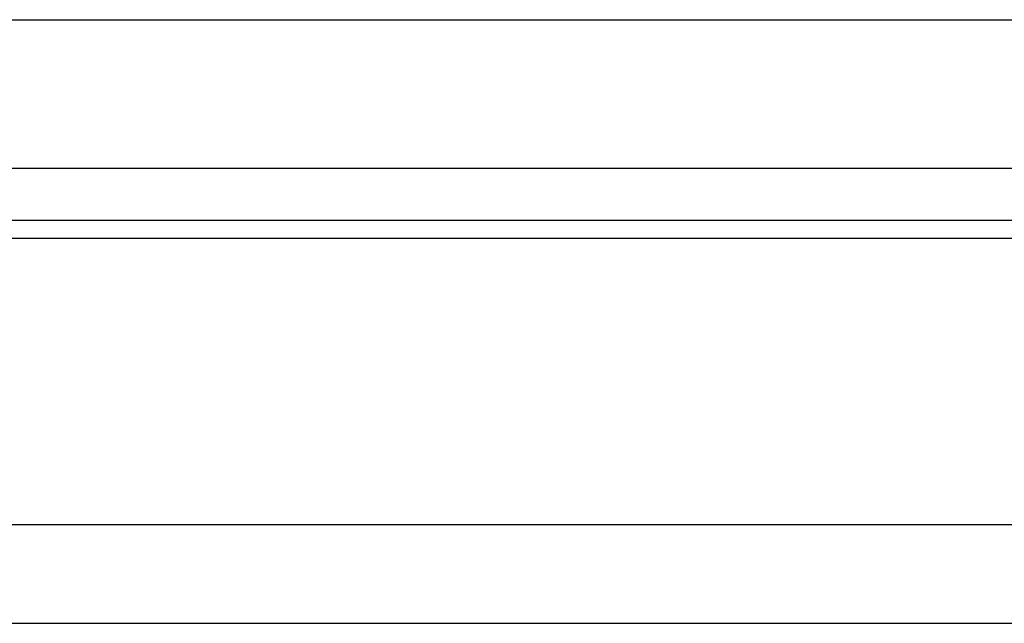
# Model space of a CAD drawing. Header units: millimetres. Extents: x 21 to 280, y -116 to 66.
# Tile 67 of 98: x 209 to 219, y -4 to 2. Entities that reach past the tile are written whole.
import ezdxf

# ---------------------------------------------------------------- set-up
doc = ezdxf.new("R2010")
doc.units = ezdxf.units.MM
doc.header["$LTSCALE"] = 0.15
doc.layers.add('OUT', color=3, linetype='CONTINUOUS')

msp = doc.modelspace()

# ---------------------------------------------------------------- linework, layer by layer
at = {"layer": 'OUT', "color": 0, "linetype": 'Continuous'}
msp.add_line((202.1744, 2.1231), (229.9744, 2.1231), dxfattribs=at)
at = {"layer": 'OUT', "color": 0}
for p, q in [((202.1744, 0.6231), (229.9744, 0.6231)), ((149.7944, 0.0963), (280.0744, 0.0963)), ((149.7896, -0.0837), (280.0744, -0.0837)), ((149.2265, -2.9769), (280.0744, -2.9769)), ((115.0744, -3.9769), (280.0744, -3.9769))]:
    msp.add_line(p, q, dxfattribs=at)

doc.saveas('drawing.dxf')
